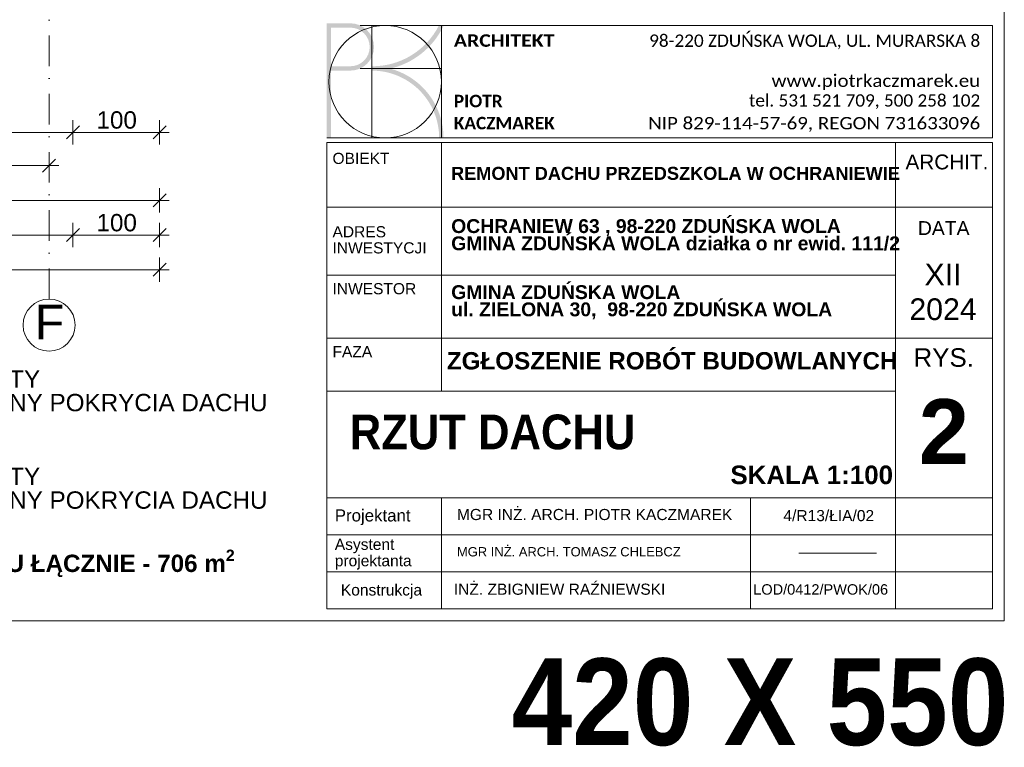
# Model space of a CAD drawing. Header units: centimetres. Extents: x -43488 to -10641, y 2063 to 22960.
# Tile 29 of 72: x -39854 to -38718, y 7814 to 8653. Entities that reach past the tile are written whole.
import ezdxf

# ---------------------------------------------------------------- set-up
doc = ezdxf.new("R2010")
doc.units = ezdxf.units.CM
doc.header["$MEASUREMENT"] = 0
doc.linetypes.add('Kreski i kropki', pattern=[67.027776, 35.277777, -17.638888, 0, -14.111111])
for name, color, linetype, lineweight, true_color in [('!!!_LINIE_Nr_pióra__6', 7, 'Continuous', 18, 0x3fa3ff), ('!!!_PRZEKROJE_Nr_pióra__51', 7, 'Continuous', 18, 0x002000), ('!!!_PRZEKROJE_Nr_pióra__6', 7, 'Continuous', 18, 0x3fa3ff), ('!!!_TABELKA_Nr_pióra__6', 7, 'Continuous', 18, 0x3fa3ff), ('!!!_UWAGI_Nr_pióra__51', 7, 'Continuous', 18, 0x002000), ('!!!Wymiarowanie_Nr_pióra__3', 7, 'Continuous', 35, 0xff6500), ('!!!Wymiarowanie_Nr_pióra__6', 7, 'Continuous', 18, 0x3fa3ff), ('!osie_Nr_pióra__6', 7, 'Continuous', 18, 0x3fa3ff), ('!osie_Nr_pióra__8', 7, 'Continuous', 13, 0x42bda7)]:
    doc.layers.add(name, color=color, linetype=linetype, lineweight=lineweight, true_color=true_color)
doc.layers.add('!!!Wymiarowanie', color=7, linetype='Continuous')
doc.layers.add('!osie_Nr_pióra__10', color=1, linetype='Continuous', lineweight=0)
doc.styles.add('STYL_AUTOMATYCZNY_1', font='txt')
doc.styles.add('STYL_AUTOMATYCZNY_3', font='txt')
doc.styles.add('STYL_AUTOMATYCZNY_4', font='txt')
doc.styles.add('STYL_AUTOMATYCZNY_5', font='txt')
doc.dimstyles.new('STYL_AUTOMATYCZNY__2', dxfattribs={"dimtxt": 20, "dimasz": 14.25, "dimexe": 0.18, "dimexo": 0.0625, "dimgap": 0, "dimtad": 1, "dimtih": 1, "dimtoh": 1, "dimdec": 0, "dimzin": 0, "dimdsep": 46, "dimtxsty": 'STYL_AUTOMATYCZNY_1', "dimblk": 'ARROWHEAD_6', "dimblk1": 'ARROWHEAD_6', "dimblk2": 'ARROWHEAD_6', "dimcen": 0.09, "dimse1": 1, "dimse2": 1, "dimclrd": 256, "dimclre": 256, "dimclrt": 256, "dimazin": 0, "dimtfac": 1, "dimtdec": 4, "dimtmove": 0, "dimatfit": 3, "dimfxl": 1, "dimtolj": 1, "dimtzin": 0, "dimarcsym": 0})

# ---------------------------------------------------------------- blocks, each defined once
blk = doc.blocks.new('*D29')
at = {"layer": '!!!Wymiarowanie_Nr_pióra__3', "color": 30, "linetype": 'Continuous', "lineweight": 35, "true_color": 0xff6500}
for p, q in [((-40612.8, 8492.5), (-40627.8, 8477.5)), ((-39827.8, 8477.5), (-39812.8, 8492.5))]:
    blk.add_line(p, q, dxfattribs=at)
at = {"layer": '!!!Wymiarowanie_Nr_pióra__6', "color": 161, "linetype": 'Continuous', "lineweight": 18, "true_color": 0x3fa3ff}
for p, q in [((-40620.3, 8470.9), (-40620.3, 8499.1)), ((-39820.3, 8470.9), (-39820.3, 8499.1)), ((-40620.3, 8485), (-39820.3, 8485)), ((-39820.3, 8485), (-39809.1, 8485))]:
    blk.add_line(p, q, dxfattribs=at)
at = {"layer": '!!!Wymiarowanie_Nr_pióra__3', "color": 30, "lineweight": 35, "true_color": 0xff6500, "insert": (-40243.1, 8489), "char_height": 20, "attachment_point": 7, "style": 'STYL_AUTOMATYCZNY_1'}
blk.add_mtext('\\A1;{\\pql;\\fArial|b0|i0|c238|p38;800}', dxfattribs=at)
blk = doc.blocks.new('ARROWHEAD_6')
at = {"color": 0, "linetype": 'Continuous', "lineweight": 0}
for p, q in [((0, 0), (-1, 0)), ((-0.5, -0.5), (0.5, 0.5))]:
    blk.add_line(p, q, dxfattribs=at)
blk = doc.blocks.new('*D82')
at = {"layer": '!!!Wymiarowanie_Nr_pióra__3', "color": 30, "linetype": 'Continuous', "lineweight": 35, "true_color": 0xff6500}
for p, q in [((-42599.3, 8372.5), (-42614.3, 8357.5)), ((-39700.3, 8357.5), (-39685.3, 8372.5))]:
    blk.add_line(p, q, dxfattribs=at)
at = {"layer": '!!!Wymiarowanie_Nr_pióra__6', "color": 161, "linetype": 'Continuous', "lineweight": 18, "true_color": 0x3fa3ff}
for p, q in [((-42606.8, 8350.9), (-42606.8, 8379.1)), ((-39692.8, 8350.9), (-39692.8, 8379.1)), ((-42618.1, 8365), (-42606.8, 8365)), ((-42606.8, 8365), (-39692.8, 8365)), ((-39692.8, 8365), (-39681.6, 8365))]:
    blk.add_line(p, q, dxfattribs=at)
at = {"layer": '!!!Wymiarowanie_Nr_pióra__3', "color": 30, "lineweight": 35, "true_color": 0xff6500, "insert": (-41184, 8369), "char_height": 20, "attachment_point": 7, "style": 'STYL_AUTOMATYCZNY_1'}
blk.add_mtext('\\A1;{\\pql;\\fArial|b0|i0|c238|p38;2\xa0914}', dxfattribs=at)
blk = doc.blocks.new('*D89')
at = {"layer": '!!!Wymiarowanie_Nr_pióra__3', "color": 30, "linetype": 'Continuous', "lineweight": 35, "true_color": 0xff6500}
for p, q in [((-40640.3, 8530.9), (-40655.3, 8515.9)), ((-39785.3, 8530.9), (-39800.3, 8515.9))]:
    blk.add_line(p, q, dxfattribs=at)
at = {"layer": '!!!Wymiarowanie_Nr_pióra__6', "color": 161, "linetype": 'Continuous', "lineweight": 18, "true_color": 0x3fa3ff}
for p, q in [((-40647.8, 8509.3), (-40647.8, 8537.4)), ((-39792.8, 8509.3), (-39792.8, 8537.4)), ((-40647.8, 8523.4), (-39792.8, 8523.4))]:
    blk.add_line(p, q, dxfattribs=at)
at = {"layer": '!!!Wymiarowanie_Nr_pióra__3', "color": 30, "lineweight": 35, "true_color": 0xff6500, "insert": (-40243.1, 8527.4), "char_height": 20, "attachment_point": 7, "style": 'STYL_AUTOMATYCZNY_1'}
blk.add_mtext('\\A1;{\\pql;\\fArial|b0|i0|c238|p38;855}', dxfattribs=at)
blk = doc.blocks.new('*D90')
at = {"layer": '!!!Wymiarowanie_Nr_pióra__3', "color": 30, "linetype": 'Continuous', "lineweight": 35, "true_color": 0xff6500}
for p, q in [((-39785.3, 8530.9), (-39800.3, 8515.9)), ((-39700.3, 8515.9), (-39685.3, 8530.9))]:
    blk.add_line(p, q, dxfattribs=at)
at = {"layer": '!!!Wymiarowanie_Nr_pióra__6', "color": 161, "linetype": 'Continuous', "lineweight": 18, "true_color": 0x3fa3ff}
for p, q in [((-39792.8, 8509.3), (-39792.8, 8537.4)), ((-39692.8, 8509.3), (-39692.8, 8537.4)), ((-39792.8, 8523.4), (-39692.8, 8523.4)), ((-39692.8, 8523.4), (-39681.6, 8523.4))]:
    blk.add_line(p, q, dxfattribs=at)
at = {"layer": '!!!Wymiarowanie_Nr_pióra__3', "color": 30, "lineweight": 35, "true_color": 0xff6500, "insert": (-39765.6, 8527.4), "char_height": 20, "attachment_point": 7, "style": 'STYL_AUTOMATYCZNY_1'}
blk.add_mtext('\\A1;{\\pql;\\fArial|b0|i0|c238|p38;100}', dxfattribs=at)
blk = doc.blocks.new('*D111')
at = {"layer": '!!!Wymiarowanie_Nr_pióra__3', "color": 30, "linetype": 'Continuous', "lineweight": 35, "true_color": 0xff6500}
for p, q in [((-40212.8, 8452.5), (-40227.8, 8437.5)), ((-39700.3, 8437.5), (-39685.3, 8452.5))]:
    blk.add_line(p, q, dxfattribs=at)
at = {"layer": '!!!Wymiarowanie_Nr_pióra__6', "color": 161, "linetype": 'Continuous', "lineweight": 18, "true_color": 0x3fa3ff}
for p, q in [((-40220.3, 8430.9), (-40220.3, 8459.1)), ((-39692.8, 8430.9), (-39692.8, 8459.1)), ((-40220.3, 8445), (-39692.8, 8445)), ((-39692.8, 8445), (-39681.6, 8445))]:
    blk.add_line(p, q, dxfattribs=at)
at = {"layer": '!!!Wymiarowanie_Nr_pióra__3', "color": 30, "lineweight": 35, "true_color": 0xff6500, "insert": (-39979.4, 8449), "char_height": 20, "attachment_point": 7, "style": 'STYL_AUTOMATYCZNY_1'}
blk.add_mtext('\\A1;{\\pql;\\fArial|b0|i0|c238|p38;528}', dxfattribs=at)
blk = doc.blocks.new('*D119')
at = {"layer": '!!!Wymiarowanie_Nr_pióra__3', "color": 30, "linetype": 'Continuous', "lineweight": 35, "true_color": 0xff6500}
for p, q in [((-40640.3, 8412.5), (-40655.3, 8397.5)), ((-39785.3, 8412.5), (-39800.3, 8397.5))]:
    blk.add_line(p, q, dxfattribs=at)
at = {"layer": '!!!Wymiarowanie_Nr_pióra__6', "color": 161, "linetype": 'Continuous', "lineweight": 18, "true_color": 0x3fa3ff}
for p, q in [((-40647.8, 8390.9), (-40647.8, 8419.1)), ((-39792.8, 8390.9), (-39792.8, 8419.1)), ((-40647.8, 8405), (-39792.8, 8405))]:
    blk.add_line(p, q, dxfattribs=at)
at = {"layer": '!!!Wymiarowanie_Nr_pióra__3', "color": 30, "lineweight": 35, "true_color": 0xff6500, "insert": (-40243.1, 8409), "char_height": 20, "attachment_point": 7, "style": 'STYL_AUTOMATYCZNY_1'}
blk.add_mtext('\\A1;{\\pql;\\fArial|b0|i0|c238|p38;855}', dxfattribs=at)
blk = doc.blocks.new('*D120')
at = {"layer": '!!!Wymiarowanie_Nr_pióra__3', "color": 30, "linetype": 'Continuous', "lineweight": 35, "true_color": 0xff6500}
for p, q in [((-39785.3, 8412.5), (-39800.3, 8397.5)), ((-39700.3, 8397.5), (-39685.3, 8412.5))]:
    blk.add_line(p, q, dxfattribs=at)
at = {"layer": '!!!Wymiarowanie_Nr_pióra__6', "color": 161, "linetype": 'Continuous', "lineweight": 18, "true_color": 0x3fa3ff}
for p, q in [((-39792.8, 8390.9), (-39792.8, 8419.1)), ((-39692.8, 8390.9), (-39692.8, 8419.1)), ((-39792.8, 8405), (-39692.8, 8405)), ((-39692.8, 8405), (-39681.6, 8405))]:
    blk.add_line(p, q, dxfattribs=at)
at = {"layer": '!!!Wymiarowanie_Nr_pióra__3', "color": 30, "lineweight": 35, "true_color": 0xff6500, "insert": (-39765.6, 8409), "char_height": 20, "attachment_point": 7, "style": 'STYL_AUTOMATYCZNY_1'}
blk.add_mtext('\\A1;{\\pql;\\fArial|b0|i0|c238|p38;100}', dxfattribs=at)

msp = doc.modelspace()

# ---------------------------------------------------------------- hatches: boundary and pattern name
at = {"layer": '!!!_UWAGI_Nr_pióra__51', "linetype": 'Continuous', "lineweight": 18, "true_color": 0x002000}
h = msp.add_hatch(color=98, dxfattribs=at)
h.paths.add_polyline_path([(-39499.9, 8516.94), (-39494.89, 8516.94), (-39494.89, 8594.59), (-39472.63, 8594.59, 1), (-39472.63, 8649.13), (-39499.9, 8649.13)])
h.paths.add_polyline_path([(-39472.63, 8644.12), (-39494.89, 8644.12), (-39494.89, 8599.6), (-39472.63, 8599.6, 1)], flags=0)
msp.add_hatch(color=98, dxfattribs=at).paths.add_polyline_path([(-39447.86, 8599.6), (-39447.86, 8594.59, -0.4142136), (-39370.22, 8516.94), (-39365.2, 8516.94, 0.1767506), (-39384.63, 8570.18, 0.1546113), (-39426.81, 8596.88, 0.2299839), (-39364.93, 8646.63), (-39370.51, 8646.63, -0.2849518)])

# ---------------------------------------------------------------- linework, layer by layer
at = {"layer": '!!!_LINIE_Nr_pióra__6', "color": 161, "linetype": 'Continuous', "lineweight": 18, "true_color": 0x3fa3ff}
for q in [(-38718.1, 11825.88), (-43487.7, 7960.38)]:
    msp.add_line((-38718.1, 7960.38), q, dxfattribs=at)
at = {"layer": '!!!_PRZEKROJE_Nr_pióra__6', "color": 161, "linetype": 'Continuous', "lineweight": 18, "true_color": 0x3fa3ff}
for p, q in [((-39499.9, 8511.83), (-38731.9, 8511.83)), ((-39499.9, 8224.98), (-39499.9, 8511.83)), ((-39367.71, 8224.98), (-39367.71, 8511.83)), ((-38843.69, 8224.98), (-38843.69, 8511.83)), ((-38731.9, 7974.17), (-38731.9, 8511.83)), ((-39499.9, 8437.22), (-38843.69, 8437.22)), ((-38843.69, 8437.22), (-38731.9, 8437.22)), ((-39499.9, 8358.77), (-38843.69, 8358.77)), ((-39499.9, 8286.21), (-38843.69, 8286.21)), ((-38843.69, 8286.21), (-38731.9, 8286.21)), ((-39499.9, 8224.98), (-38843.69, 8224.98)), ((-39499.9, 8224.98), (-39499.9, 8102.17)), ((-38843.69, 8224.98), (-38843.69, 8102.17)), ((-38843.69, 8102.17), (-39499.9, 8102.17)), ((-39499.9, 7974.17), (-39499.9, 8102.17)), ((-39367.71, 7974.17), (-39367.71, 8102.17)), ((-39010.8, 7974.17), (-39010.8, 8102.17)), ((-38843.69, 8102.17), (-38731.9, 8102.17)), ((-38843.69, 7974.17), (-38843.69, 8102.17)), ((-39499.9, 8059.51), (-38731.9, 8059.51)), ((-39499.9, 8059.51), (-38731.9, 8059.51)), ((-38955.33, 8038.17), (-38865.64, 8038.17)), ((-39499.9, 8016.84), (-38731.9, 8016.84)), ((-39499.9, 7974.17), (-38731.9, 7974.17))]:
    msp.add_line(p, q, dxfattribs=at)
at = {"layer": '!!!_TABELKA_Nr_pióra__6', "color": 161, "linetype": 'Continuous', "lineweight": 18, "true_color": 0x3fa3ff}
for p, q in [((-39367.71, 8646.63), (-39461.21, 8646.63)), ((-39447.86, 8516.94), (-39447.86, 8646.63)), ((-39367.71, 8516.94), (-39367.71, 8646.63)), ((-39367.71, 8646.63), (-38731.9, 8646.63)), ((-38731.9, 8516.94), (-38731.9, 8646.63)), ((-38731.9, 8516.94), (-38731.9, 8646.63)), ((-39461.21, 8597.09), (-39367.71, 8597.09)), ((-39367.71, 8516.94), (-39499.9, 8516.94)), ((-39367.71, 8516.94), (-38731.9, 8516.94))]:
    msp.add_line(p, q, dxfattribs=at)
msp.add_circle((-39432.55, 8581.79), 64.84, dxfattribs=at)
at = {"layer": '!osie_Nr_pióra__6', "color": 161, "linetype": 'Kreski i kropki', "lineweight": 18, "true_color": 0x3fa3ff}
msp.add_line((-39820.34, 8331.18), (-39820.34, 11713.59), dxfattribs=at)
at = {"layer": '!osie_Nr_pióra__8', "color": 135, "linetype": 'Continuous', "lineweight": 13, "true_color": 0x42bda7}
msp.add_circle((-39820.34, 8301.18), 30, dxfattribs=at)

# ---------------------------------------------------------------- texts
at = {"layer": '!!!_PRZEKROJE_Nr_pióra__51', "color": 98, "linetype": 'Continuous', "lineweight": 18, "true_color": 0x002000, "insert": (-39286.6, 7866.17), "char_height": 100, "attachment_point": 4, "style": 'STYL_AUTOMATYCZNY_3'}
msp.add_mtext('\\A1;{\\W0.900000x;\\pql;\\fArial|b1|i0|c238|p38;420 X 550}', dxfattribs=at)
at = {"layer": '!!!_PRZEKROJE_Nr_pióra__6', "color": 161, "linetype": 'Continuous', "lineweight": 18, "true_color": 0x3fa3ff}
for s, insert, char_height, attachment_point, style in [('\\A1;{\\pql;\\fArial|b0|i0|c238|p38;OBIEKT}', (-39493.29, 8493.3), 12.8363, 4, 'STYL_AUTOMATYCZNY_1'), ('\\A1;{\\pql;\\fArial|b0|i0|c238|p38;ARCHIT.}', (-38832.11, 8489.16), 17.1151, 4, 'STYL_AUTOMATYCZNY_1'), ('\\A1;{\\pql;\\fArial|b1|i0|c238|p38;REMONT DACHU PRZEDSZKOLA W OCHRANIEWIE }', (-39356.53, 8476.02), 15, 4, 'STYL_AUTOMATYCZNY_3'), ('\\A1;{\\pql;\\fArial|b0|i0|c238|p38;DATA}', (-38817.84, 8413.05), 16, 4, 'STYL_AUTOMATYCZNY_1'), ('\\A1;{\\pql;\\fArial|b0|i0|c238|p38;INWESTOR}', (-39493.29, 8343.06), 12.8363, 4, 'STYL_AUTOMATYCZNY_1'), ('\\A1;{\\pql;\\fArial|b0|i0|c238|p38;FAZA}', (-39493.29, 8270.6), 12.8363, 4, 'STYL_AUTOMATYCZNY_1'), ('\\A1;{\\pql;\\fArial|b1|i0|c238|p38;ZGŁOSZENIE ROBÓT BUDOWLANYCH}', (-39361.32, 8259.91), 20, 4, 'STYL_AUTOMATYCZNY_3'), ('\\A1;{\\pql;\\fArial|b0|i0|c238|p38;RYS.}', (-38822.88, 8263.65), 21.3939, 4, 'STYL_AUTOMATYCZNY_1'), ('\\A1;{\\pqc;\\fArial|b1|i0|c238|p38;2}', (-38787.8, 8178.35), 74.8786, 5, 'STYL_AUTOMATYCZNY_3'), ('\\A1;{\\W0.900000x;\\pql;\\fArial|b1|i0|c238|p38;RZUT \\fArial|b1|i0|c238|p38;DACHU}', (-39473.4, 8177.72), 40, 4, 'STYL_AUTOMATYCZNY_3'), ('\\A1;{\\pql;\\fArial|b1|i0|c238|p38;SKALA 1:\\fArial|b1|i0|c238|p38;1\\fArial|b1|i0|c238|p38;00}', (-39034.17, 8128.37), 21.3939, 4, 'STYL_AUTOMATYCZNY_3'), ('\\A1;{\\pql;\\fArial|b0|i0|c238|p38;MGR INŻ. ARCH. PIOTR KACZMAREK}', (-39349.7, 8082.7), 12.8363, 4, 'STYL_AUTOMATYCZNY_1'), ('\\A1;{\\pql;\\fArial|b0|i0|c238|p38;4/R13/ŁIA/02}', (-38972.98, 8081.46), 12.8363, 4, 'STYL_AUTOMATYCZNY_1'), ('\\A1;{\\pql;\\fArial|b0|i0|c238|p38;Projektant}', (-39490.65, 8079.63), 13.906, 4, 'STYL_AUTOMATYCZNY_1'), ('\\A1;{\\pql;\\fArial|b1|i0|c238|p38;POWERZCHNIA DACHU ŁĄ\\fArial|b1|i0|c238|p38;CZNIE \\fArial|b1|i0|c238|p38;- 706 m\\fArial|b1|i0|c238|p38;\\A1{\\H.66x;\\S2^  ;}}', (-40168.93, 8026.48), 20, 4, 'STYL_AUTOMATYCZNY_3'), ('\\A1;{\\pql;\\fArial|b0|i0|c238|p38;MGR INŻ. ARCH. \\fArial|b0|i0|c238|p38;TOMASZ CHLEBCZ}', (-39349.7, 8039.75), 10.6969, 4, 'STYL_AUTOMATYCZNY_1'), ('\\A1;{\\pql;\\fArial|b0|i0|c238|p38;Konstrukcja}', (-39483.63, 7993.89), 12.8363, 4, 'STYL_AUTOMATYCZNY_1'), ('\\A1;{\\pql;\\fArial|b0|i0|c238|p38;INŻ. \\fArial|b0|i0|c238|p38;ZBIGNIEW RAŹNIEWSKI}', (-39353.26, 7996.58), 12.8363, 4, 'STYL_AUTOMATYCZNY_1'), ('\\A1;{\\pql;\\fArial|b0|i0|c238|p38;LOD/0412/PWOK/06}', (-39007.78, 7996.33), 12, 4, 'STYL_AUTOMATYCZNY_1')]:
    msp.add_mtext(s, dxfattribs=dict(at, insert=insert, char_height=char_height, attachment_point=attachment_point, style=style))
for s, insert, char_height, attachment_point, line_spacing_factor, style in [('\\A1;{\\pql;\\fArial|b1|i0|c238|p38;OCHRANIEW 63 , 98-220 ZDUŃSKA WOLA\\P\\pql;\\fArial|b1|i0|c238|p38;GMINA ZDUŃSKA WOLA działka o nr ewid. 111/\\fArial|b1|i0|c238|p38;2}', (-39356.33, 8405.15), 16, 4, 0.74502, 'STYL_AUTOMATYCZNY_3'), ('\\A1;{\\pql;\\fArial|b0|i0|c238|p38;ADRES\\P\\pql;\\fArial|b0|i0|c238|p38;INWESTYCJI}', (-39493.29, 8399.42), 12.8363, 4, 0.86773, 'STYL_AUTOMATYCZNY_1'), ('\\A1;{\\pqc;\\fArial|b0|i0|c238|p38;XII\\P\\pqc;\\fArial|b0|i0|c238|p38;2024}', (-38788.81, 8339.41), 25, 5, 0.964124, 'STYL_AUTOMATYCZNY_1'), ('\\A1;{\\pql;\\fArial|b1|i0|c238|p38;GMINA ZDUŃSKA WOLA\\P\\pql;\\fArial|b1|i0|c238|p38;ul. ZIELONA 30,  98-220 ZDUŃSKA WOLA}', (-39356.33, 8327.45), 16, 4, 0.744121, 'STYL_AUTOMATYCZNY_3'), ('\\A1;{\\pql;\\fArial|b0|i0|c238|p38;OBSZAR DACHU OBJĘTY\\P\\pql;\\fArial|b0|i0|c238|p38;ZGŁOSZENIEM WYMIANY POKRYCIA DACHU\\P\\pql;\\fArial|b0|i0|c238|p38;PRZEKRÓJ D2}', (-40169.02, 8211.7), 20, 4, 0.817708, 'STYL_AUTOMATYCZNY_1'), ('\\A1;{\\pql;\\fArial|b0|i0|c238|p38;OBSZAR DACHU OBJĘTY\\P\\pql;\\fArial|b0|i0|c238|p38;ZGŁOSZENIEM WYMIANY POKRYCIA DACHU\\P\\pql;\\fArial|b0|i0|c238|p38;PRZEKRÓJ D\\fArial|b0|i0|c238|p38;1}', (-40169.02, 8099.32), 20, 4, 0.817708, 'STYL_AUTOMATYCZNY_1'), ('\\A1;{\\pql;\\fArial|b0|i0|c238|p38;Asystent\\P\\pql;\\fArial|b0|i0|c238|p38;projektanta}', (-39490.65, 8037.06), 12.8363, 4, 0.883065, 'STYL_AUTOMATYCZNY_1')]:
    msp.add_mtext(s, dxfattribs=dict(at, insert=insert, char_height=char_height, attachment_point=attachment_point, line_spacing_factor=line_spacing_factor, style=style))
at = {"layer": '!!!_TABELKA_Nr_pióra__6', "color": 161, "linetype": 'Continuous', "lineweight": 18, "true_color": 0x3fa3ff}
for s, insert, char_height, attachment_point, style in [('\\A1;{\\W1.130000x;\\pql;\\fCalibri|b1|i0|c238|p34;ARCHITEKT}', (-39353.27, 8621.9), 14.4093, 7, 'STYL_AUTOMATYCZNY_4'), ('\\A1;{\\pqr;\\fCalibri|b0|i0|c238|p34;98-220 ZDUŃSKA WOLA, UL. MURARSKA 8}', (-38745.92, 8619.15), 14.2163, 9, 'STYL_AUTOMATYCZNY_5'), ('\\A1;{\\W1.090000x;\\pqr;\\fCalibri|b0|i0|c238|p34;www.piotrkaczmarek.eu  }', (-38745.92, 8581.11), 14.2163, 6, 'STYL_AUTOMATYCZNY_5'), ('\\A1;{\\pql;\\fCalibri|b1|i0|c238|p34;PIOTR}', (-39353.27, 8552.16), 14.4093, 7, 'STYL_AUTOMATYCZNY_4'), ('\\A1;{\\pqr;\\fCalibri|b0|i0|c238|p34;tel. 531 521 709, 500 258 102}', (-38745.92, 8558.77), 14.2163, 6, 'STYL_AUTOMATYCZNY_5'), ('\\A1;{\\W1.090000x;\\pqr;\\fCalibri|b0|i0|c238|p34;NIP 829-114-57-69, REGON 731633096}', (-38745.92, 8532.54), 14.2163, 6, 'STYL_AUTOMATYCZNY_5'), ('\\A1;{\\pql;\\fCalibri|b1|i0|c238|p34;KACZMAREK}', (-39353.27, 8526.7), 14.4093, 7, 'STYL_AUTOMATYCZNY_4')]:
    msp.add_mtext(s, dxfattribs=dict(at, insert=insert, char_height=char_height, attachment_point=attachment_point, style=style))
at = {"layer": '!osie_Nr_pióra__10', "color": 1, "linetype": 'Continuous', "lineweight": 0, "insert": (-39836.91, 8304.61), "char_height": 40, "attachment_point": 4, "style": 'STYL_AUTOMATYCZNY_1'}
msp.add_mtext('\\A1;{\\pql;\\fArial|b0|i0|c238|p38;F}', dxfattribs=at)

# ---------------------------------------------------------------- dimensions: what is measured, and where the dimension line sits
at = {"layer": '!!!Wymiarowanie', "color": 161, "linetype": 'Continuous', "lineweight": 18, "true_color": 0x3fa3ff}
for base, p1, p2, picture, middle in [((-39692.8371, 8444.9891), (-40220.3374, 9446.1685), (-39692.8371, 8918.6681), '*D111', (-39956.4825, 8458.9891)), ((-39792.84, 8523.37), (-40647.84, 8588.67), (-39792.84, 9018.67), '*D89', (-40220.23, 8537.37)), ((-39792.84, 8404.99), (-40647.84, 9018.67), (-39792.84, 9018.67), '*D119', (-40220.23, 8418.99)), ((-39692.84, 8523.37), (-39792.84, 9018.67), (-39692.84, 8918.67), '*D90', (-39742.73, 8537.37)), ((-39692.84, 8404.99), (-39792.84, 9018.67), (-39692.84, 8918.67), '*D120', (-39742.73, 8418.99)), ((-39692.84, 8364.99), (-42606.84, 8988.67), (-39692.84, 8918.67), '*D82', (-41149.68, 8378.99)), ((-39820.34, 8484.99), (-40620.34, 8301.18), (-39820.34, 8301.18), '*D29', (-40220.23, 8498.99))]:
    dim = msp.add_linear_dim(base=base, p1=p1, p2=p2, dimstyle='STYL_AUTOMATYCZNY__2', dxfattribs=at)
    dim.commit()
    dim.dimension.update_dxf_attribs({"geometry": picture, "text_midpoint": middle, "dimtype": 160})

doc.saveas('drawing.dxf')
